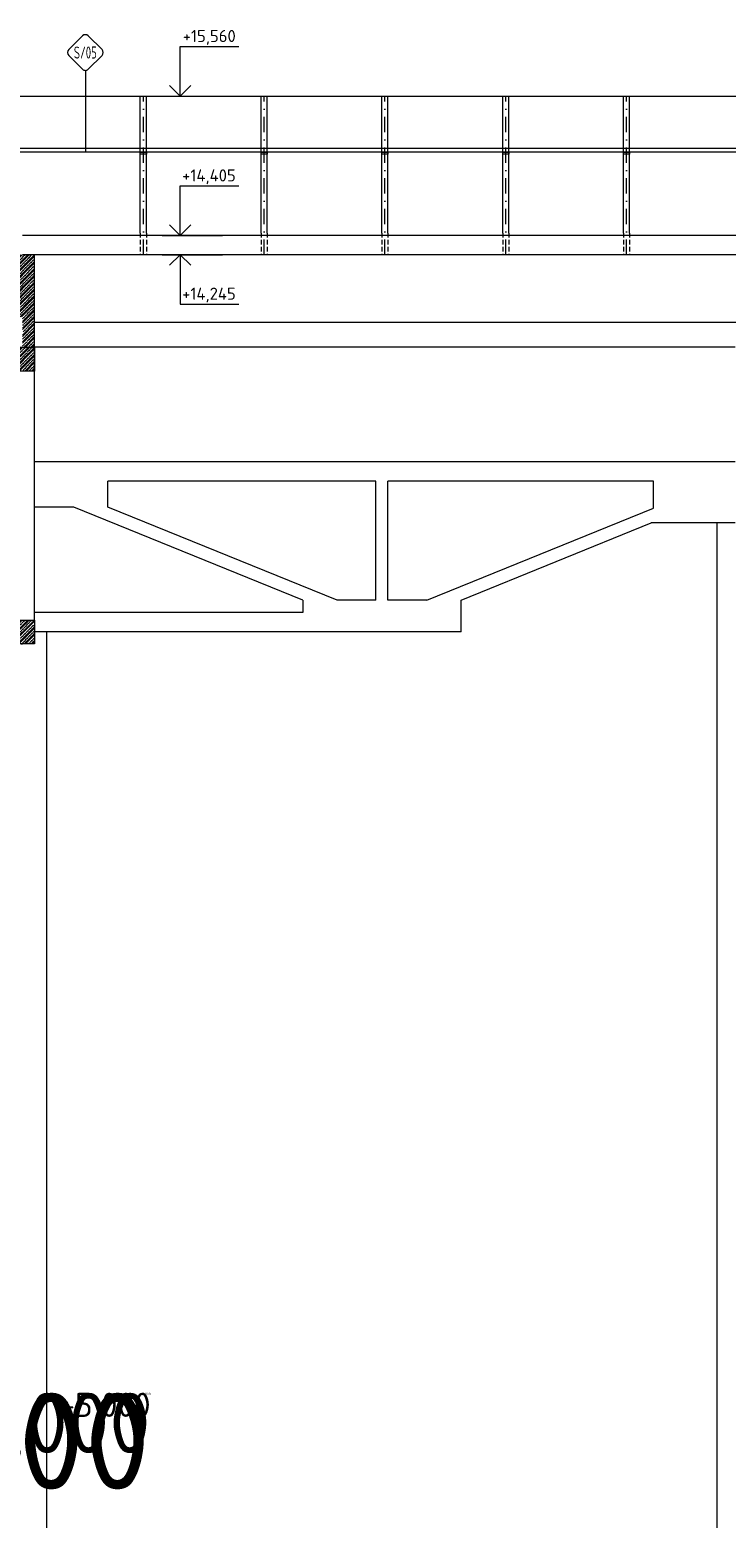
# Model space of a CAD drawing. Header units: millimetres. Extents: x -725694 to 4766210, y -2984614 to 2187451.
# Tile 37 of 256: x 12060 to 17825, y -40860 to -28526. Entities that reach past the tile are written whole.
import ezdxf
from ezdxf.enums import TextEntityAlignment as Align

# ---------------------------------------------------------------- set-up
doc = ezdxf.new("R2010")
doc.units = ezdxf.units.MM
for name, pattern in [('DASHDOT', [25.4, 12.7, -6.35, 0, -6.35]), ('DIVIDE', [31.75, 12.7, -6.35, 0, -6.35, 0, -6.35]), ('ČÁRKOVANÁ', [19.05, 12.7, -6.35])]:
    doc.linetypes.add(name, pattern=pattern)
for name, color, linetype in [('0 @ 1', 7, 'Continuous'), ('0 @ 10', 7, 'Continuous'), ('0 @ 100', 7, 'Continuous'), ('0 @ 200', 7, 'Continuous'), ('0 @ 250 (1)', 7, 'Continuous'), ('0 @ 250 (2)', 7, 'Continuous'), ('0 @ 400', 7, 'Continuous')]:
    doc.layers.add(name, color=color, linetype=linetype)
for name, color, linetype, lineweight in [('A99_N_kce-pohl', 7, 'Continuous', 9), ('A99_N_kce-rez-sil', 7, 'Continuous', 18), ('A99_N_koty-200-vysk', 7, 'Continuous', 9), ('A99_N_koty-50-vysk', 7, 'Continuous', 9), ('A99_N_sraf', 7, 'Continuous', 0), ('A99_N_sraf @ 100', 7, 'Continuous', 0), ('A99_N_sraf @ 200', 7, 'Continuous', 0), ('A99_N_sraf @ 50 (2)', 7, 'Continuous', 0), ('A99_N_znaceni 50', 7, 'Continuous', 5), ('A99_S_kce-pohl', 7, 'Continuous', 5), ('A99_S_kce-rez-sil', 7, 'Continuous', 15), ('PBS - odstupy', 1, 'DIVIDE', 30)]:
    doc.layers.add(name, color=color, linetype=linetype, lineweight=lineweight)
doc.styles.add('A99_kota', font='isocpeur.ttf', dxfattribs={"height": 2})
doc.styles.add('A99_popis', font='isocpeur.ttf')
pattern_1 = [(45, (6240, -250), (-28.28427, 28.28427), []), (45, (6251.314, -250), (-28.28427, 28.28427), []), (45, (6273.94, -250), (-16.970563, 39.59798), [16, -8, 0, -8])]
pattern_2 = [(45, (6240, -2450), (-28.28427, 28.28427), []), (45, (6251.314, -2450), (-28.28427, 28.28427), []), (45, (6273.94, -2450), (-16.970563, 39.59798), [16, -8, 0, -8])]
pattern_3 = [(45, (6240, 520), (-28.28427, 28.28427), []), (45, (6251.314, 520), (-28.28427, 28.28427), []), (45, (6273.94, 520), (-16.970563, 39.59798), [16, -8, 0, -8])]

# ---------------------------------------------------------------- blocks, each defined once
blk = doc.blocks.new('*U124')
at = {"color": 0, "linetype": 'ByBlock', "lineweight": -2}
blk.add_line((-3, 0), (7, 0), dxfattribs=at)
for points in [[(0, 0), (0, 5), (0, 5), (9.7, 5)], [(-1.75, 1.75), (0, 0), (1.75, 1.75)]]:
    blk.add_lwpolyline(points, dxfattribs=at)
at = {"color": 0, "linetype": 'ByBlock', "lineweight": -2, "style": 'A99_kota'}
for tag, p in [('VYSKA', (9.2, 7.75)), ('POPIS', (9.2, 4.5))]:
    blk.add_attdef(tag, text='', height=2, dxfattribs=at).set_placement(p, align=Align.TOP_RIGHT)
blk = doc.blocks.new('*U6307')
at = {"layer": 'A99_N_koty-200-vysk', "lineweight": 5}
ref = blk.add_blockref('*U124', (8995, -39635), dxfattribs=dict(at, xscale=200, yscale=200, zscale=200))
ref.add_attrib('VYSKA', '+5,000', dxfattribs={"layer": '0 @ 200', "color": 0, "linetype": 'ByBlock', "lineweight": -2, "height": 400, "style": 'A99_kota'}).set_placement((10835, -38085), align=Align.TOP_RIGHT)
ref = blk.add_blockref('*U124', (8995, -39635), dxfattribs=dict(at, xscale=200, yscale=200, zscale=200))
ref.add_attrib('VYSKA', '+5,000', dxfattribs={"layer": '0 @ 100', "color": 0, "linetype": 'ByBlock', "lineweight": -2, "height": 200, "style": 'A99_kota'}).set_placement((13060, -39820), align=Align.TOP_RIGHT)
ref = blk.add_blockref('*U124', (8995, -39635), dxfattribs=dict(at, xscale=200, yscale=200, zscale=200))
ref.add_attrib('VYSKA', '+5,000', dxfattribs={"layer": '0 @ 1', "color": 0, "linetype": 'ByBlock', "lineweight": -2, "height": 2, "style": 'A99_kota'}).set_placement((13060, -39820), align=Align.TOP_RIGHT)
ref = blk.add_blockref('*U124', (8995, -39635), dxfattribs=dict(at, xscale=200, yscale=200, zscale=200))
ref.add_attrib('VYSKA', '+5,000', dxfattribs={"layer": '0 @ 400', "color": 0, "linetype": 'ByBlock', "lineweight": -2, "height": 800, "style": 'A99_kota'}).set_placement((13060, -39820), align=Align.TOP_RIGHT)
ref = blk.add_blockref('*U124', (8995, -39635), dxfattribs=dict(at, xscale=200, yscale=200, zscale=200))
ref.add_attrib('VYSKA', '+5,000', dxfattribs={"layer": '0 @ 10', "color": 0, "linetype": 'ByBlock', "lineweight": -2, "height": 20, "style": 'A99_kota'}).set_placement((13060, -39820), align=Align.TOP_RIGHT)
ref = blk.add_blockref('*U124', (8995, -39635), dxfattribs=dict(at, xscale=200, yscale=200, zscale=200))
ref.add_attrib('VYSKA', '+5,000', dxfattribs={"layer": '0 @ 250 (1)', "color": 0, "linetype": 'ByBlock', "lineweight": -2, "height": 500, "style": 'A99_kota'}).set_placement((13060, -39820), align=Align.TOP_RIGHT)
ref = blk.add_blockref('*U124', (8995, -39635), dxfattribs=dict(at, xscale=200, yscale=200, zscale=200))
ref.add_attrib('VYSKA', '+5,000', dxfattribs={"layer": '0 @ 250 (2)', "color": 0, "linetype": 'ByBlock', "lineweight": -2, "height": 500, "style": 'A99_kota'}).set_placement((13060, -39820), align=Align.TOP_RIGHT)
blk = doc.blocks.new('*U122')
at = {"color": 0, "linetype": 'ByBlock', "lineweight": -2}
blk.add_line((-3, 0), (7, 0), dxfattribs=at)
for points in [[(0, 0), (0, 8.2), (0, 8.2), (9.7, 8.2)], [(-1.75, 1.75), (0, 0), (1.75, 1.75)]]:
    blk.add_lwpolyline(points, dxfattribs=at)
at = {"color": 0, "linetype": 'ByBlock', "lineweight": -2, "style": 'A99_kota'}
for tag, p in [('VYSKA', (9.2, 10.95)), ('POPIS', (9.2, 7.7))]:
    blk.add_attdef(tag, text='', height=2, dxfattribs=at).set_placement(p, align=Align.TOP_RIGHT)
blk = doc.blocks.new('*U150')
at = {"color": 0, "linetype": 'ByBlock', "lineweight": -2}
blk.add_line((-3, 0), (7, 0), dxfattribs=at)
for points in [[(-1.75, -1.75), (0, 0), (1.75, -1.75)], [(0, 0), (0, -8.2), (0, -8.2), (9.7, -8.2)]]:
    blk.add_lwpolyline(points, dxfattribs=at)
at = {"color": 0, "linetype": 'ByBlock', "lineweight": -2, "style": 'A99_kota'}
for tag, p in [('VYSKA', (9.2, -5.45)), ('POPIS', (9.2, -8.7))]:
    blk.add_attdef(tag, text='', height=2, dxfattribs=at).set_placement(p, align=Align.TOP_RIGHT)
blk = doc.blocks.new('*U206')
at = {"color": 0}
for p, q in [((-0.72, 4.14), (-4.15, 0.71)), ((4.14, 0.71), (0.71, 4.14)), ((-4.15, -0.72), (-0.72, -4.15)), ((0.71, -4.15), (4.14, -0.72)), ((0, -4.45), (0, -24.78))]:
    blk.add_line(p, q, dxfattribs=at)
for centre, start, end in [((0, 3.42), 45, 135), ((-3.43, 0), 135, 225), ((3.42, 0), 315, 45), ((0, -3.43), 225, 315)]:
    blk.add_arc(centre, 1.01, start, end, dxfattribs=at)
at = {"color": 0, "linetype": 'ByBlock', "style": 'A99_popis', "width": 0.953108}
blk.add_attdef('SKLADBA', text='', height=3, rotation=0.0103, dxfattribs=at).set_placement((-2.86, -1.51), (2.86, -1.5), align=Align.FIT)
blk = doc.blocks.new('*U6327')
at = {"layer": 'A99_N_sraf @ 100', "lineweight": 0, "ltscale": 2, "transparency": 33554687}
h = blk.add_hatch(dxfattribs=at)
h.set_pattern_fill('ZELEZOBETON', color=256, scale=8)
h.set_pattern_definition(pattern_1)
h.paths.add_polyline_path([(12100, -31355), (12100, -31155), (11900, -31155), (11900, -31355)])
at = {"layer": 'A99_N_sraf @ 200', "lineweight": 0, "ltscale": 2, "transparency": 33554687}
h = blk.add_hatch(dxfattribs=at)
h.set_pattern_fill('ZELEZOBETON', color=256, scale=8)
h.set_pattern_definition(pattern_1)
h.paths.add_polyline_path([(12100, -31355), (12100, -31155), (11900, -31155), (11900, -31355)])
at = {"layer": 'A99_N_sraf @ 50 (2)', "lineweight": 0, "ltscale": 2, "transparency": 33554687}
h = blk.add_hatch(dxfattribs=at)
h.set_pattern_fill('ZELEZOBETON', color=256, scale=8)
h.set_pattern_definition(pattern_1)
h.paths.add_polyline_path([(12100, -31355), (12100, -31155), (11900, -31155), (11900, -31355)])
blk = doc.blocks.new('*U6328')
at = {"layer": 'A99_N_sraf @ 100', "lineweight": 0, "ltscale": 2, "transparency": 33554687}
h = blk.add_hatch(dxfattribs=at)
h.set_pattern_fill('ZELEZOBETON', color=256, scale=8)
h.set_pattern_definition(pattern_2)
h.paths.add_polyline_path([(12100, -33615), (12100, -33417), (11900, -33417), (11900, -33615)])
at = {"layer": 'A99_N_sraf @ 200', "lineweight": 0, "ltscale": 2, "transparency": 33554687}
h = blk.add_hatch(dxfattribs=at)
h.set_pattern_fill('ZELEZOBETON', color=256, scale=8)
h.set_pattern_definition(pattern_2)
h.paths.add_polyline_path([(12100, -33615), (12100, -33417), (11900, -33417), (11900, -33615)])
at = {"layer": 'A99_N_sraf @ 50 (2)', "lineweight": 0, "ltscale": 2, "transparency": 33554687}
h = blk.add_hatch(dxfattribs=at)
h.set_pattern_fill('ZELEZOBETON', color=256, scale=8)
h.set_pattern_definition(pattern_2)
h.paths.add_polyline_path([(12100, -33615), (12100, -33417), (11900, -33417), (11900, -33615)])
blk = doc.blocks.new('*U6331')
at = {"layer": 'A99_N_sraf @ 100', "lineweight": 0, "ltscale": 2, "transparency": 33554687}
h = blk.add_hatch(dxfattribs=at)
h.set_pattern_fill('ZELEZOBETON', color=256, scale=8)
h.set_pattern_definition(pattern_3)
h.paths.add_polyline_path([(12100, -31155), (12100, -30390), (11900, -30390), (11900, -30905), (12000, -30905), (12000, -31155)])
at = {"layer": 'A99_N_sraf @ 200', "lineweight": 0, "ltscale": 2, "transparency": 33554687}
h = blk.add_hatch(dxfattribs=at)
h.set_pattern_fill('ZELEZOBETON', color=256, scale=8)
h.set_pattern_definition(pattern_3)
h.paths.add_polyline_path([(12100, -31155), (12100, -30390), (11900, -30390), (11900, -30905), (12000, -30905), (12000, -31155)])
at = {"layer": 'A99_N_sraf @ 50 (2)', "lineweight": 0, "ltscale": 2, "transparency": 33554687}
h = blk.add_hatch(dxfattribs=at)
h.set_pattern_fill('ZELEZOBETON', color=256, scale=8)
h.set_pattern_definition(pattern_3)
h.paths.add_polyline_path([(12100, -31155), (12100, -30390), (11900, -30390), (11900, -30905), (12000, -30905), (12000, -31155)])

msp = doc.modelspace()

# ---------------------------------------------------------------- linework, layer by layer
at = {"layer": 'A99_N_kce-pohl', "color": 1, "linetype": 'Continuous'}
for p, q in [((12975, -30210), (12975, -29075)), ((13025, -30210), (13025, -29075)), ((13975, -30210), (13975, -29075)), ((14025, -30210), (14025, -29075)), ((14975, -30210), (14975, -29075)), ((15025, -30210), (15025, -29075)), ((15975, -30210), (15975, -29075)), ((16025, -30210), (16025, -29075)), ((16975, -30210), (16975, -29075)), ((17025, -30210), (17025, -29075))]:
    msp.add_line(p, q, dxfattribs=at)
at = {"layer": 'A99_N_kce-pohl', "color": 1, "linetype": 'DASHDOT', "lineweight": 5, "ltscale": 10}
for p, q in [((13000, -30390), (13000, -29075)), ((14000, -30390), (14000, -29075)), ((15000, -30390), (15000, -29075)), ((16000, -30390), (16000, -29075)), ((17000, -30390), (17000, -29075))]:
    msp.add_line(p, q, dxfattribs=at)
at = {"layer": 'A99_N_kce-pohl', "color": 1, "linetype": 'Continuous'}
for points in [[(11930, -29075), (144620, -29075)], [(144550, -30230), (12000, -30230)]]:
    msp.add_lwpolyline(points, dxfattribs=at)
at = {"layer": 'A99_N_kce-pohl', "color": 1, "linetype": 'ČÁRKOVANÁ', "ltscale": 3}
for points in [[(12975, -30210), (12975, -30390)], [(13025, -30210), (13025, -30390)], [(13975, -30210), (13975, -30390)], [(14025, -30210), (14025, -30390)], [(14975, -30210), (14975, -30390)], [(15025, -30210), (15025, -30390)], [(15975, -30210), (15975, -30390)], [(16025, -30210), (16025, -30390)], [(16975, -30210), (16975, -30390)], [(17025, -30210), (17025, -30390)]]:
    msp.add_lwpolyline(points, dxfattribs=at)
at = {"layer": 'A99_N_kce-rez-sil', "color": 1, "linetype": 'Continuous', "flags": 128}
for points in [[(144620, -29510), (11930, -29510)], [(144550, -29540), (11965, -29540)]]:
    msp.add_lwpolyline(points, dxfattribs=at)
at = {"layer": 'A99_N_kce-rez-sil', "color": 1, "linetype": 'Continuous', "lineweight": 9, "flags": 128}
for points in [[(12975, -29540), (13025, -29540), (13025, -29557.5), (12975, -29557.5)], [(13975, -29540), (14025, -29540), (14025, -29557.5), (13975, -29557.5)], [(14975, -29540), (15025, -29540), (15025, -29557.5), (14975, -29557.5)], [(15975, -29540), (16025, -29540), (16025, -29557.5), (15975, -29557.5)], [(16975, -29540), (17025, -29540), (17025, -29557.5), (16975, -29557.5)]]:
    msp.add_lwpolyline(points, close=True, dxfattribs=at)
at = {"layer": 'A99_S_kce-pohl', "linetype": 'Continuous'}
for p, q in [((6100, -31155), (12100, -31155)), ((12100, -33415), (12100, -31155)), ((17900, -31155), (12100, -31155)), ((17900, -32105), (12100, -32105)), ((14925, -32265.9), (12707.3, -32265.9)), ((12707.3, -32480.9), (12707.3, -32265.9)), ((14925, -33253.1), (14925, -32265.9)), ((17223.2, -32265.9), (15025, -32265.9)), ((15025, -33253.1), (15025, -32265.9)), ((17223.2, -32488.9), (17223.2, -32265.9)), ((12423.3, -32480.9), (12100, -32480.9)), ((14319.5, -33253.1), (12423.3, -32480.9)), ((14603.5, -33253.1), (12707.3, -32480.9)), ((15346.5, -33253.1), (17223.2, -32488.9)), ((15630.5, -33253.1), (17205.2, -32611.9)), ((17750, -32611.9), (17205.2, -32611.9)), ((17750, -44635), (17750, -32611.9)), ((17900, -32611.9), (17750, -32611.9)), ((14319.5, -33253.1), (14319.5, -33354.1)), ((14925, -33253.1), (14603.5, -33253.1)), ((15346.5, -33253.1), (15025, -33253.1)), ((15630.5, -33515), (15630.5, -33253.1)), ((14319.5, -33354.1), (12100, -33354.1)), ((12200, -44635), (12200, -33515))]:
    msp.add_line(p, q, dxfattribs=at)
for points in [[(144450, -30390), (12100, -30390)], [(12100, -30950), (144450, -30950)], [(15630.5, -33515), (12100, -33515)]]:
    msp.add_lwpolyline(points, dxfattribs=at)
at = {"layer": 'A99_S_kce-rez-sil', "linetype": 'Continuous', "flags": 128}
for points in [[(12100, -30390), (12000, -30390)], [(12100, -31155), (12100, -30390)], [(12100, -31155), (12100, -31355), (11900, -31355), (11900, -31155)]]:
    msp.add_lwpolyline(points, dxfattribs=at)
msp.add_lwpolyline([(11900, -33417.3), (12100, -33417.3), (12100, -33615), (11900, -33615)], close=True, dxfattribs=at)

# ---------------------------------------------------------------- block references
at = {"layer": 'A99_N_koty-50-vysk', "lineweight": 5, "xscale": 50, "yscale": 50, "zscale": 50}
for name, p, values in [('*U122', (13305, -29075), {'VYSKA': '+15,560'}), ('*U122', (13305, -30230), {'VYSKA': '+14,405'}), ('*U150', (13305, -30390), {'VYSKA': '+14,245'})]:
    msp.add_blockref(name, p, dxfattribs=at).add_auto_attribs(values)
at = {"layer": 'A99_N_sraf', "color": 4, "linetype": 'Continuous', "lineweight": 0}
for name in ['*U6331', '*U6327', '*U6328']:
    msp.add_blockref(name, (0, 0), dxfattribs=at)
at = {"layer": 'A99_N_znaceni 50', "lineweight": 5}
ref = msp.add_blockref('*U206', (12520.2, -28714.2), dxfattribs=dict(at, xscale=33.325, yscale=33.325, zscale=33.325))
ref.add_attrib('SKLADBA', 'S/05', dxfattribs={"layer": '0', "color": 0, "linetype": 'ByBlock', "height": 100, "rotation": 0.01026, "style": 'A99_popis', "width": 0.657151}).set_placement((12424.7, -28764.4), (12615.3, -28764.3), align=Align.FIT)
at = {"layer": 'PBS - odstupy', "color": 4, "linetype": 'Continuous', "lineweight": 0}
msp.add_blockref('*U6307', (0, 0), dxfattribs=at)

doc.saveas('drawing.dxf')
